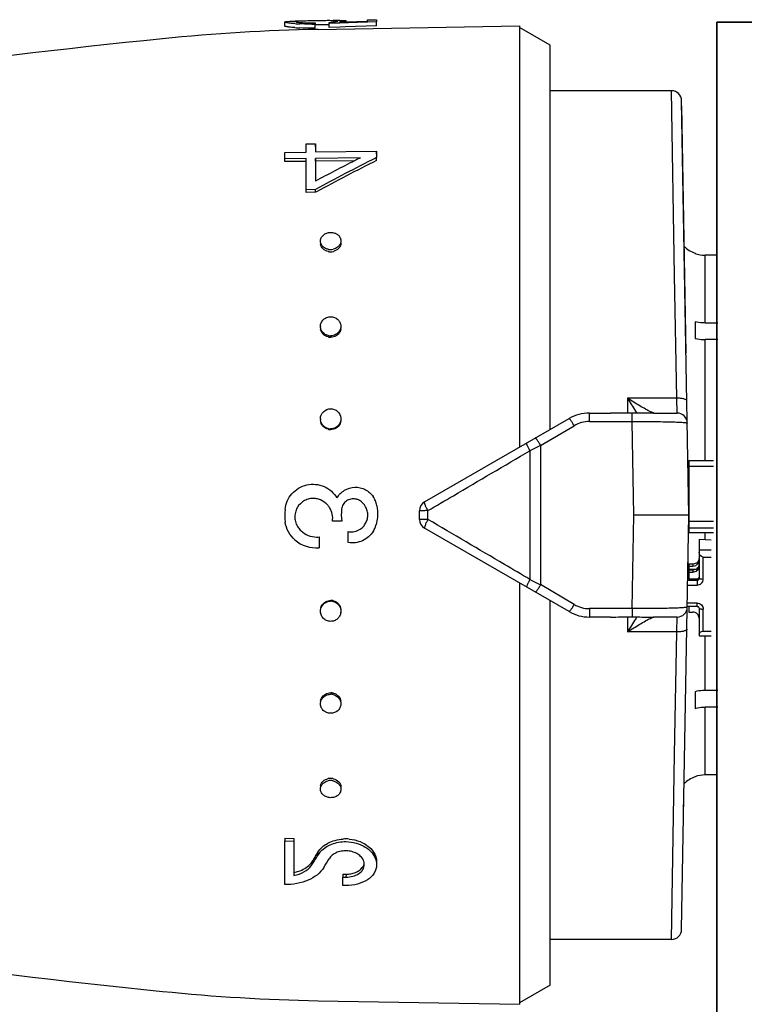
# Model space of a CAD drawing. Header units: millimetres. Extents: x 14365 to 105143, y -126377 to -22383.
# Tile 32 of 191: x 35627 to 35663, y -125675 to -125627. Entities that reach past the tile are written whole.
import ezdxf

# ---------------------------------------------------------------- set-up
doc = ezdxf.new("R2010")
doc.units = ezdxf.units.MM
doc.layers.add('UT_ZAŘÍZENÍ - OT', color=3, linetype='Continuous', lineweight=35)

msp = doc.modelspace()

# ---------------------------------------------------------------- linework, layer by layer
at = {"color": 0, "linetype": 'Continuous'}
for p, q in [((35640.264, -125626.827), (35640.26, -125626.627)), ((35640.896, -125626.581), (35640.911, -125626.581)), ((35640.911, -125626.581), (35640.923, -125626.58)), ((35640.913, -125626.64), (35640.912, -125626.594)), ((35641.826, -125626.567), (35641.704, -125626.569)), ((35642.66, -125626.628), (35642.659, -125626.564)), ((35642.947, -125626.633), (35643.25, -125626.623)), ((35643.097, -125626.628), (35643.096, -125626.613)), ((35643.25, -125626.623), (35644.309, -125626.59)), ((35643.26, -125626.569), (35643.26, -125626.623)), ((35644.309, -125626.521), (35644.759, -125626.513)), ((35644.309, -125626.59), (35644.309, -125626.521)), ((35644.759, -125626.618), (35644.311, -125626.634)), ((35644.759, -125626.513), (35644.759, -125626.618)), ((35644.763, -125626.817), (35644.759, -125626.618)), ((35641.75, -125626.667), (35641.75, -125626.73)), ((35641.753, -125626.928), (35641.75, -125626.73)), ((35641.827, -125626.767), (35641.752, -125626.768)), ((35641.895, -125626.991), (35651.764, -125626.819)), ((35642.437, -125626.761), (35642.406, -125626.761)), ((35642.436, -125626.7), (35642.436, -125626.648)), ((35642.866, -125626.685), (35642.436, -125626.7)), ((35642.439, -125626.899), (35642.436, -125626.7)), ((35642.956, -125626.88), (35642.439, -125626.899)), ((35642.952, -125626.682), (35642.866, -125626.685)), ((35644.243, -125626.636), (35642.952, -125626.682)), ((35643.214, -125626.871), (35642.956, -125626.88)), ((35644.763, -125626.817), (35643.214, -125626.871)), ((35644.311, -125626.634), (35644.243, -125626.636)), ((35651.764, -125626.819), (35651.764, -125647.464)), ((35653.264, -125627.759), (35651.764, -125626.893)), ((35653.264, -125646.597), (35653.264, -125627.759)), ((35659.209, -125629.993), (35653.264, -125629.993)), ((35659.364, -125639.057), (35659.209, -125629.993)), ((35660.064, -125650.793), (35659.709, -125630.484)), ((35659.925, -125642.859), (35659.713, -125630.733)), ((35641.31, -125632.598), (35641.76, -125632.592)), ((35641.31, -125633.003), (35641.31, -125632.598)), ((35641.76, -125632.592), (35641.76, -125632.997)), ((35641.763, -125632.742), (35641.76, -125632.592)), ((35640.26, -125633.016), (35641.31, -125633.003)), ((35640.26, -125633.327), (35640.26, -125633.016)), ((35641.31, -125633.314), (35640.26, -125633.327)), ((35640.264, -125633.472), (35640.26, -125633.327)), ((35641.31, -125634.846), (35641.31, -125633.314)), ((35641.76, -125632.997), (35644.759, -125632.959)), ((35643.974, -125633.281), (35641.76, -125633.309)), ((35641.76, -125633.309), (35641.76, -125634.428)), ((35641.763, -125633.453), (35641.76, -125633.309)), ((35643.919, -125633.308), (35643.974, -125633.281)), ((35644.759, -125633.27), (35644.704, -125633.298)), ((35644.759, -125632.959), (35644.759, -125633.27)), ((35644.763, -125633.106), (35644.759, -125632.959)), ((35644.763, -125633.415), (35644.759, -125633.27)), ((35641.313, -125633.459), (35640.264, -125633.472)), ((35643.681, -125633.429), (35641.763, -125633.453)), ((35641.763, -125633.453), (35641.763, -125634.31)), ((35641.76, -125634.841), (35641.31, -125634.846)), ((35641.313, -125634.978), (35641.31, -125634.846)), ((35641.763, -125634.973), (35641.313, -125634.978)), ((35641.763, -125634.973), (35641.76, -125634.841)), ((35641.815, -125634.944), (35641.763, -125634.973)), ((35660.364, -125637.957), (35660.364, -125637.97)), ((35660.864, -125641.38), (35660.864, -125638.056)), ((35661.434, -125638.056), (35660.864, -125638.056)), ((35659.466, -125645.068), (35659.364, -125639.057)), ((35660.364, -125641.319), (35660.364, -125642.132)), ((35661.481, -125641.38), (35660.864, -125641.38)), ((35660.864, -125648.118), (35660.864, -125642.193)), ((35661.489, -125642.193), (35660.864, -125642.193)), ((35657.064, -125645.068), (35657.064, -125645.801)), ((35659.466, -125645.068), (35657.064, -125645.068)), ((35659.485, -125645.793), (35659.466, -125645.068)), ((35655.194, -125646.207), (35655.194, -125645.793)), ((35655.194, -125645.793), (35656.22, -125645.793)), ((35657.291, -125646.207), (35657.291, -125645.8)), ((35658.327, -125645.793), (35659.485, -125645.793)), ((35647.114, -125650.148), (35654.194, -125646.06)), ((35652.797, -125647.381), (35654.444, -125646.412)), ((35655.194, -125646.207), (35657.291, -125646.207)), ((35657.363, -125650.793), (35657.291, -125646.207)), ((35652.797, -125647.381), (35652.797, -125654.204)), ((35652.276, -125647.637), (35652.276, -125653.948)), ((35660.064, -125648.118), (35660.064, -125651.64)), ((35660.064, -125648.118), (35661.264, -125648.118)), ((35660.064, -125648.402), (35661.264, -125648.402)), ((35646.864, -125651.004), (35646.864, -125650.581)), ((35647.277, -125651.008), (35647.277, -125650.577)), ((35643.05, -125651.096), (35642.6, -125651.096)), ((35657.291, -125655.378), (35657.363, -125650.793)), ((35660.064, -125650.793), (35657.363, -125650.793)), ((35659.709, -125671.101), (35660.064, -125650.793)), ((35660.064, -125651.098), (35661.264, -125651.098)), ((35643.37, -125652.137), (35643.37, -125651.602)), ((35654.194, -125655.525), (35647.114, -125651.437)), ((35660.064, -125651.414), (35661.264, -125651.414)), ((35660.064, -125651.64), (35661.264, -125651.64)), ((35660.864, -125651.984), (35660.864, -125651.64)), ((35641.94, -125651.864), (35641.94, -125652.398)), ((35660.564, -125651.967), (35660.564, -125653.89)), ((35660.564, -125651.967), (35661.164, -125652)), ((35660.564, -125652.498), (35661.164, -125652.498)), ((35660.018, -125653.408), (35660.024, -125653.085)), ((35660.764, -125653.929), (35660.764, -125652.851)), ((35660.764, -125652.851), (35661.164, -125652.851)), ((35660.064, -125653.636), (35660.014, -125653.636)), ((35660.017, -125653.441), (35660.427, -125653.441)), ((35660.065, -125653.41), (35660.018, -125653.408)), ((35660.064, -125653.197), (35660.064, -125653.441)), ((35660.264, -125653.197), (35660.064, -125653.197)), ((35660.064, -125653.294), (35660.264, -125653.294)), ((35660.064, -125653.489), (35660.064, -125653.93)), ((35660.264, -125653.489), (35660.064, -125653.489)), ((35660.064, -125653.587), (35660.264, -125653.587)), ((35660.264, -125653.197), (35660.264, -125653.294)), ((35660.264, -125653.489), (35660.264, -125653.587)), ((35651.764, -125654.122), (35651.764, -125674.766)), ((35660.008, -125653.989), (35660.464, -125653.989)), ((35660.064, -125653.832), (35660.01, -125653.832)), ((35660.464, -125653.93), (35660.064, -125653.93)), ((35660.464, -125653.93), (35660.464, -125654.224)), ((35654.444, -125655.173), (35652.797, -125654.204)), ((35660.004, -125654.224), (35660.464, -125654.224)), ((35653.264, -125673.827), (35653.264, -125654.988)), ((35655.194, -125655.378), (35655.194, -125655.793)), ((35657.291, -125655.378), (35655.194, -125655.378)), ((35657.291, -125655.378), (35657.291, -125655.785)), ((35660.464, -125655.267), (35659.985, -125655.267)), ((35660.464, -125655.106), (35659.988, -125655.106)), ((35660.064, -125655.267), (35660.064, -125655.548)), ((35660.064, -125655.548), (35660.264, -125655.548)), ((35660.464, -125655.267), (35660.464, -125655.106)), ((35660.564, -125655.362), (35660.564, -125656.715)), ((35660.764, -125656.48), (35660.764, -125655.401)), ((35656.22, -125655.793), (35655.194, -125655.793)), ((35657.064, -125655.784), (35657.064, -125656.517)), ((35659.485, -125655.793), (35658.327, -125655.793)), ((35659.466, -125656.517), (35659.485, -125655.793)), ((35659.466, -125656.517), (35657.064, -125656.517)), ((35659.364, -125662.528), (35659.466, -125656.517)), ((35660.764, -125656.48), (35661.164, -125656.48)), ((35660.564, -125656.715), (35661.164, -125656.715)), ((35660.864, -125659.392), (35660.864, -125656.715)), ((35661.489, -125659.392), (35660.864, -125659.392)), ((35660.364, -125659.453), (35660.364, -125660.266)), ((35660.864, -125663.53), (35660.864, -125660.206)), ((35661.481, -125660.206), (35660.864, -125660.206)), ((35659.209, -125671.593), (35659.364, -125662.528)), ((35660.364, -125663.615), (35660.364, -125663.628)), ((35661.434, -125663.53), (35660.864, -125663.53)), ((35659.808, -125665.407), (35659.823, -125664.546)), ((35640.264, -125666.633), (35640.26, -125666.765)), ((35640.264, -125666.633), (35640.713, -125666.638)), ((35640.713, -125666.638), (35640.71, -125666.77)), ((35640.26, -125668.907), (35640.26, -125666.765)), ((35640.26, -125666.765), (35640.71, -125666.77)), ((35640.71, -125666.77), (35640.71, -125668.458)), ((35641.74, -125667.698), (35641.769, -125667.651)), ((35641.857, -125667.37), (35641.885, -125667.322)), ((35641.885, -125667.322), (35641.882, -125667.46)), ((35641.63, -125667.745), (35641.627, -125667.886)), ((35643.113, -125668.39), (35643.11, -125668.536)), ((35643.11, -125668.944), (35643.11, -125668.536)), ((35643.11, -125668.536), (35643.26, -125668.538)), ((35643.113, -125668.39), (35643.263, -125668.392)), ((35643.263, -125668.392), (35643.26, -125668.538)), ((35643.26, -125668.946), (35643.11, -125668.944)), ((35659.209, -125671.593), (35653.264, -125671.593)), ((35653.264, -125673.827), (35651.764, -125674.693)), ((35641.895, -125674.594), (35651.764, -125674.766))]:
    msp.add_line(p, q, dxfattribs=at)
for centre, radius, start, end in [((35641.528, -125662.315), 35.74, 91.0124, 91.2155), ((35641.056, -125628.377), 1.789, 94.2534, 94.6326), ((35641.112, -125629.145), 2.559, 93.4587, 94.2283), ((35642.509, -125631.842), 5.28, 88.3745, 89.198), ((35643.369, -125668.67), 42.126, 90.8463, 91.0033), ((35643.084, -125649.569), 23.023, 90.5699, 90.8389), ((35642.984, -125639.773), 13.227, 90.1311, 90.5589), ((35643.466, -125716.977), 90, 91, 95.86353), ((35641.378, -125618.151), 8.577, 265.8256, 266.6258), ((35641.379, -125618.3), 8.626, 265.8559, 266.6507), ((35641.451, -125616.897), 9.833, 266.6318, 267.396), ((35641.453, -125617.03), 9.899, 266.6567, 267.4156), ((35641.533, -125614.187), 12.544, 270.2757, 270.9914), ((35641.576, -125616.638), 10.03, 270.3767, 270.9938), ((35641.987, -125620.24), 6.424, 274.0065, 274.7622), ((35642.073, -125621.281), 5.379, 274.7701, 275.5791), ((35685.351, -126124.832), 500, 95.86353, 99.2151), ((35659.209, -125630.493), 0.5, 1.0027, 90), ((35692.048, -125727.232), 105.191, 116.74897, 118.55954), ((35688.681, -125722.208), 99.533, 116.72558, 116.87901), ((35691.593, -125727.896), 105.923, 116.89327, 118.06457), ((35691.784, -125727.61), 105.279, 116.52799, 118.3353), ((35642.353, -125637.472), 0.34, 181.8386, 189.2299), ((35642.683, -125637.463), 0.33, 0.0012, 1.8034), ((35660.864, -125636.543), 1.5, 226.6492, 250.5288), ((35642.506, -125637.202), 0.578, 257.4005, 263.7792), ((35642.509, -125637.305), 0.583, 257.4385, 263.7956), ((35642.505, -125637.213), 0.567, 263.769, 270.5154), ((35642.508, -125637.316), 0.572, 263.785, 270.5156), ((35642.503, -125637.203), 0.577, 270.6142, 283.6547), ((35642.507, -125637.306), 0.582, 270.6123, 283.6161), ((35660.865, -125636.546), 1.509, 250.58, 269.9294), ((35642.424, -125641.543), 0.415, 180.0036, 182.6268), ((35642.508, -125641.479), 0.529, 255.907, 262.902), ((35642.512, -125641.548), 0.533, 255.9485, 262.9202), ((35642.507, -125641.494), 0.515, 262.8964, 270.3352), ((35642.596, -125641.612), 0.417, 351.6852, 359.956), ((35642.51, -125641.562), 0.519, 262.9139, 270.3354), ((35677.846, -125632.546), 24.264, 211.0698, 212.8147), ((35655.194, -125647.793), 2, 90, 120), ((35673.889, -125635.09), 19.559, 212.8314, 213.1914), ((35659.485, -125646.293), 0.5, 0.9973, 90), ((35642.481, -125646.078), 0.471, 180.0149, 185.1846), ((35655.194, -125647.686), 1.479, 90.0293, 120.5126), ((35642.511, -125646.067), 0.505, 254.9456, 262.2975), ((35642.514, -125646.098), 0.509, 254.989, 262.3166), ((35642.508, -125646.084), 0.488, 262.2951, 270.1426), ((35642.512, -125646.115), 0.492, 262.3136, 270.1429), ((35760.359, -125866.754), 244.324, 116.11937, 116.25551), ((35659.964, -125648.948), 0.0994, 313.5922, 359.9803), ((35659.963, -125648.937), 0.301, 284.0099, 289.4426), ((35641.656, -125650.856), 0.878, 79.2621, 86.1049), ((35641.646, -125650.904), 0.927, 73.0793, 79.2163), ((35641.643, -125650.942), 0.963, 41.0757, 50.0119), ((35643.619, -125650.57), 0.576, 71.2532, 78.3972), ((35643.621, -125650.564), 0.569, 63.8405, 71.2552), ((35643.496, -125650.799), 0.836, 39.1305, 49.8284), ((35643.502, -125650.794), 0.828, 29.6913, 39.1293), ((35643.699, -125650.494), 1.078, 27.8406, 34.0296), ((35643.704, -125650.491), 1.073, 21.6663, 27.8429), ((35643.721, -125650.484), 1.054, 15.2114, 21.6682), ((35642.809, -125650.732), 1.999, 11.8346, 15.192), ((35647.364, -125650.581), 0.5, 120, 180), ((35642.921, -125650.792), 2.661, 174.2036, 187.383), ((35641.637, -125650.946), 0.97, 32.4613, 41.0443), ((35645.346, -125650.793), 2.316, 172.8168, 187.5195), ((35659.964, -125650.565), 0.3, 70.554, 72.3535), ((35643.491, -125650.784), 0.841, 320.9239, 328.1109), ((35647.364, -125651.004), 0.5, 180, 240), ((35641.651, -125650.899), 0.893, 214.114, 220.953), ((35641.821, -125650.75), 1.119, 220.9857, 227.2244), ((35643.512, -125650.829), 0.785, 259.5616, 266.7756), ((35643.499, -125650.791), 0.831, 307.9711, 320.9467), ((35643.54, -125650.93), 1.247, 328.3633, 330.5708), ((35643.555, -125650.938), 1.23, 330.5526, 339.4593), ((35643.601, -125650.955), 1.181, 339.4729, 345.3977), ((35641.822, -125650.759), 1.644, 229.7942, 274.1007), ((35641.822, -125650.767), 1.104, 269.8741, 276.1358), ((35660.273, -125653), 0.29, 325.946, 359.9556), ((35760.359, -125434.831), 244.324, 243.74449, 243.88063), ((35642.508, -125655.501), 0.489, 81.9513, 89.7929), ((35642.511, -125655.471), 0.493, 81.9697, 89.7932), ((35642.505, -125655.519), 0.507, 74.6173, 81.9539), ((35642.509, -125655.488), 0.51, 74.6606, 81.9731), ((35642.529, -125655.51), 0.481, 352.21, 354.9153), ((35655.194, -125653.793), 2, 240, 270), ((35655.194, -125653.899), 1.479, 239.4874, 269.9707), ((35659.485, -125655.293), 0.5, 270, 359), ((35660.475, -125655.362), 0.0882, 0.0369, 8.6608), ((35677.768, -125668.991), 24.171, 147.1819, 148.9335), ((35674.232, -125666.717), 19.968, 146.8123, 147.1649), ((35642.506, -125660.092), 0.516, 82.1802, 89.6075), ((35642.51, -125660.024), 0.52, 82.1978, 89.6077), ((35642.504, -125660.109), 0.533, 75.2221, 82.1864), ((35642.507, -125660.041), 0.537, 75.2633, 82.2046), ((35642.509, -125664.277), 0.579, 90.4762, 102.5767), ((35642.508, -125664.26), 0.563, 89.4636, 90.4277), ((35642.508, -125664.271), 0.574, 82.7219, 89.4383), ((35642.506, -125664.285), 0.588, 76.4142, 82.7332), ((35660.864, -125665.043), 1.5, 109.4712, 133.3508), ((35660.865, -125665.039), 1.509, 90.0706, 109.42), ((35642.353, -125664.113), 0.34, 170.7701, 178.1614), ((35642.505, -125664.379), 0.574, 89.5276, 102.6205), ((35642.504, -125664.374), 0.569, 82.706, 89.4382), ((35642.502, -125664.388), 0.584, 76.3765, 82.7168), ((35642.683, -125664.122), 0.33, 358.1966, 359.9988), ((35643.241, -125668.616), 1.949, 89.3478, 93.6822), ((35643.24, -125668.648), 1.981, 84.7451, 89.3338), ((35603.688, -125644.558), 44.466, 328.5709, 328.8521), ((35602.336, -125643.741), 46.046, 328.8521, 329.1259), ((35601.487, -125643.574), 46.929, 329.1323, 329.4032), ((35642.75, -125667.975), 1.009, 142.6891, 149.3347), ((35642.845, -125668.047), 1.129, 136.6726, 142.6957), ((35603.955, -125644.678), 44.808, 328.5423, 329.173), ((35640.761, -125667.199), 1.027, 315.4988, 321.7146), ((35640.84, -125667.261), 0.927, 321.7149, 328.509), ((35603.21, -125644.605), 44.921, 328.7834, 329.0635), ((35643.701, -125667.917), 0.458, 358.6045, 6.9669), ((35640.325, -125666.589), 1.908, 281.6289, 285.7619), ((35685.351, -125176.753), 500, 260.77609, 264.13647), ((35659.209, -125671.093), 0.5, 270, 359), ((35643.466, -125584.608), 90, 264.13647, 269)]:
    msp.add_arc(centre, radius, start, end, dxfattribs=at)
at = {"color": 0, "linetype": 'Continuous', "extrusion": (0, 0, -1)}
for centre, major_axis, ratio, start_param, end_param in [((35660.764, -125652.615), (0, -0.235), 0.85043, 0, 1.570796), ((35660.764, -125656.637), (0.2, 0), 0.785695, 3.141593, 4.712389)]:
    msp.add_ellipse(centre, major_axis=major_axis, ratio=ratio, start_param=start_param, end_param=end_param, dxfattribs=at)
at = {"color": 0, "linetype": 'Continuous'}
for points, knots in [([(35640.26, -125626.627), (35640.26, -125626.625), (35640.267, -125626.618), (35640.275, -125626.616), (35640.28, -125626.614)], [0, 0, 0, 0, 0.34526, 1, 1, 1, 1]), ([(35640.754, -125626.705), (35640.684, -125626.7), (35640.586, -125626.692), (35640.465, -125626.677), (35640.394, -125626.667), (35640.338, -125626.658), (35640.297, -125626.647), (35640.273, -125626.64), (35640.26, -125626.632), (35640.26, -125626.627)], [0, 0, 0, 0, 0.415889, 0.585993, 0.728367, 0.841268, 0.923827, 0.975949, 1, 1, 1, 1]), ([(35640.28, -125626.614), (35640.284, -125626.613), (35640.303, -125626.607), (35640.324, -125626.604), (35640.34, -125626.602)], [0, 0, 0, 0, 0.194984, 1, 1, 1, 1]), ([(35640.34, -125626.602), (35640.396, -125626.595), (35640.539, -125626.589), (35640.683, -125626.585), (35640.77, -125626.583)], [0, 0, 0, 0, 0.393124, 1, 1, 1, 1]), ([(35640.803, -125626.613), (35640.803, -125626.614), (35640.802, -125626.614), (35640.802, -125626.615), (35640.802, -125626.615)], [0, 0, 0, 0, 0.519614, 1, 1, 1, 1]), ([(35640.802, -125626.615), (35640.802, -125626.617), (35640.807, -125626.621), (35640.824, -125626.627), (35640.862, -125626.634), (35640.923, -125626.642), (35640.973, -125626.647), (35641.001, -125626.649)], [0, 0, 0, 0, 0.026104, 0.078509, 0.271488, 0.580502, 1, 1, 1, 1]), ([(35640.912, -125626.594), (35640.897, -125626.595), (35640.871, -125626.598), (35640.837, -125626.602), (35640.816, -125626.607), (35640.805, -125626.61), (35640.803, -125626.613)], [0, 0, 0, 0, 0.402142, 0.703286, 0.901798, 1, 1, 1, 1]), ([(35641.704, -125626.569), (35641.564, -125626.572), (35641.316, -125626.577), (35641.067, -125626.584), (35640.958, -125626.591)], [0, 0, 0, 0, 0.5608, 1, 1, 1, 1]), ([(35642.404, -125626.561), (35642.36, -125626.561), (35642.167, -125626.562), (35641.975, -125626.565), (35641.826, -125626.567)], [0, 0, 0, 0, 0.228486, 1, 1, 1, 1]), ([(35642.583, -125626.562), (35642.569, -125626.562), (35642.509, -125626.561), (35642.45, -125626.561), (35642.404, -125626.561)], [0, 0, 0, 0, 0.229978, 1, 1, 1, 1]), ([(35642.596, -125626.634), (35642.633, -125626.631), (35642.699, -125626.623), (35642.775, -125626.612), (35642.82, -125626.603), (35642.842, -125626.597), (35642.855, -125626.593), (35642.862, -125626.588), (35642.862, -125626.585)], [0, 0, 0, 0, 0.416564, 0.727805, 0.840468, 0.923103, 0.975235, 1, 1, 1, 1]), ([(35642.769, -125626.568), (35642.761, -125626.567), (35642.724, -125626.565), (35642.687, -125626.564), (35642.659, -125626.564)], [0, 0, 0, 0, 0.216654, 1, 1, 1, 1]), ([(35642.838, -125626.575), (35642.834, -125626.574), (35642.811, -125626.571), (35642.788, -125626.569), (35642.769, -125626.568)], [0, 0, 0, 0, 0.191517, 1, 1, 1, 1]), ([(35642.862, -125626.585), (35642.862, -125626.583), (35642.852, -125626.578), (35642.844, -125626.576), (35642.838, -125626.575)], [0, 0, 0, 0, 0.306489, 1, 1, 1, 1]), ([(35643.096, -125626.613), (35643.086, -125626.615), (35643.036, -125626.622), (35642.986, -125626.628), (35642.947, -125626.633)], [0, 0, 0, 0, 0.219199, 1, 1, 1, 1]), ([(35642.954, -125626.547), (35642.968, -125626.547), (35643.021, -125626.547), (35643.073, -125626.547), (35643.11, -125626.548)], [0, 0, 0, 0, 0.28218, 1, 1, 1, 1]), ([(35643.26, -125626.569), (35643.26, -125626.574), (35643.241, -125626.582), (35643.213, -125626.591), (35643.16, -125626.602), (35643.12, -125626.609), (35643.096, -125626.613)], [0, 0, 0, 0, 0.080473, 0.272652, 0.58028, 1, 1, 1, 1]), ([(35643.11, -125626.548), (35643.12, -125626.549), (35643.154, -125626.55), (35643.187, -125626.553), (35643.21, -125626.555)], [0, 0, 0, 0, 0.312325, 1, 1, 1, 1]), ([(35643.21, -125626.555), (35643.222, -125626.556), (35643.238, -125626.559), (35643.255, -125626.563), (35643.259, -125626.568), (35643.26, -125626.569)], [0, 0, 0, 0, 0.708486, 0.898996, 1, 1, 1, 1]), ([(35640.756, -125626.904), (35640.686, -125626.899), (35640.589, -125626.891), (35640.468, -125626.876), (35640.397, -125626.866), (35640.342, -125626.857), (35640.3, -125626.847), (35640.277, -125626.84), (35640.264, -125626.831), (35640.264, -125626.827)], [0, 0, 0, 0, 0.416026, 0.586157, 0.728535, 0.841423, 0.923955, 0.976034, 1, 1, 1, 1]), ([(35641.001, -125626.649), (35641.044, -125626.652), (35641.258, -125626.666), (35641.471, -125626.669), (35641.642, -125626.668)], [0, 0, 0, 0, 0.202928, 1, 1, 1, 1]), ([(35641.593, -125626.731), (35641.542, -125626.731), (35641.346, -125626.731), (35641.149, -125626.726), (35641.005, -125626.72)], [0, 0, 0, 0, 0.261385, 1, 1, 1, 1]), ([(35641.753, -125626.928), (35641.688, -125626.929), (35641.439, -125626.932), (35641.19, -125626.927), (35641.006, -125626.919)], [0, 0, 0, 0, 0.261104, 1, 1, 1, 1]), ([(35642.406, -125626.761), (35642.362, -125626.761), (35642.169, -125626.762), (35641.976, -125626.765), (35641.827, -125626.767)], [0, 0, 0, 0, 0.228577, 1, 1, 1, 1]), ([(35642.01, -125637.373), (35642.008, -125637.317), (35642.035, -125637.2), (35642.147, -125637.056), (35642.315, -125636.964), (35642.444, -125636.94), (35642.51, -125636.94)], [0, 0, 0, 0, 0.229393, 0.470966, 0.729703, 1, 1, 1, 1]), ([(35642.51, -125636.94), (35642.573, -125636.939), (35642.698, -125636.958), (35642.863, -125637.042), (35642.977, -125637.177), (35643.008, -125637.288), (35643.009, -125637.342)], [0, 0, 0, 0, 0.270385, 0.528616, 0.769944, 1, 1, 1, 1]), ([(35642.114, -125637.618), (35642.083, -125637.584), (35642.032, -125637.507), (35642.011, -125637.417), (35642.01, -125637.373)], [0, 0, 0, 0, 0.509651, 1, 1, 1, 1]), ([(35642.382, -125637.874), (35642.292, -125637.854), (35642.125, -125637.775), (35642.031, -125637.609), (35642.018, -125637.527)], [0, 0, 0, 0, 0.524629, 1, 1, 1, 1]), ([(35642.38, -125637.766), (35642.354, -125637.761), (35642.256, -125637.732), (35642.165, -125637.674), (35642.114, -125637.618)], [0, 0, 0, 0, 0.260211, 1, 1, 1, 1]), ([(35642.906, -125637.611), (35642.889, -125637.629), (35642.814, -125637.701), (35642.716, -125637.746), (35642.64, -125637.764)], [0, 0, 0, 0, 0.24218, 1, 1, 1, 1]), ([(35643.013, -125637.463), (35643.013, -125637.555), (35642.927, -125637.752), (35642.743, -125637.847), (35642.644, -125637.871)], [0, 0, 0, 0, 0.47302, 1, 1, 1, 1]), ([(35643.009, -125637.342), (35643.011, -125637.39), (35642.992, -125637.489), (35642.939, -125637.573), (35642.906, -125637.611)], [0, 0, 0, 0, 0.488775, 1, 1, 1, 1]), ([(35642.01, -125641.543), (35642.01, -125641.482), (35642.037, -125641.358), (35642.149, -125641.202), (35642.315, -125641.101), (35642.445, -125641.075), (35642.51, -125641.075)], [0, 0, 0, 0, 0.241806, 0.488407, 0.741812, 1, 1, 1, 1]), ([(35642.51, -125641.075), (35642.633, -125641.074), (35642.826, -125641.142), (35642.975, -125641.339), (35643.006, -125641.458), (35643.009, -125641.517)], [0, 0, 0, 0, 0.507384, 0.755665, 1, 1, 1, 1]), ([(35642.077, -125641.776), (35642.067, -125641.76), (35642.032, -125641.694), (35642.013, -125641.618), (35642.01, -125641.562)], [0, 0, 0, 0, 0.253103, 1, 1, 1, 1]), ([(35643.009, -125641.517), (35643.011, -125641.568), (35643.002, -125641.637), (35642.978, -125641.7), (35642.971, -125641.716)], [0, 0, 0, 0, 0.747031, 1, 1, 1, 1]), ([(35660.864, -125641.38), (35660.821, -125641.38), (35660.653, -125641.374), (35660.485, -125641.349), (35660.364, -125641.319)], [0, 0, 0, 0, 0.252472, 1, 1, 1, 1]), ([(35642.382, -125642.065), (35642.291, -125642.042), (35642.118, -125641.948), (35642.031, -125641.769), (35642.018, -125641.679)], [0, 0, 0, 0, 0.510101, 1, 1, 1, 1]), ([(35642.38, -125641.993), (35642.317, -125641.977), (35642.199, -125641.924), (35642.11, -125641.829), (35642.077, -125641.776)], [0, 0, 0, 0, 0.506643, 1, 1, 1, 1]), ([(35642.971, -125641.716), (35642.942, -125641.782), (35642.849, -125641.904), (35642.712, -125641.972), (35642.64, -125641.991)], [0, 0, 0, 0, 0.492845, 1, 1, 1, 1]), ([(35643.009, -125641.673), (35642.996, -125641.763), (35642.908, -125641.943), (35642.736, -125642.039), (35642.644, -125642.063)], [0, 0, 0, 0, 0.489899, 1, 1, 1, 1]), ([(35660.364, -125642.132), (35660.404, -125642.142), (35660.568, -125642.178), (35660.737, -125642.193), (35660.864, -125642.193)], [0, 0, 0, 0, 0.247091, 1, 1, 1, 1]), ([(35658.184, -125645.729), (35658.101, -125645.689), (35657.924, -125645.595), (35657.548, -125645.379), (35657.258, -125645.197), (35657.064, -125645.068)], [0, 0, 0, 0, 0.213248, 0.460801, 1, 1, 1, 1]), ([(35659.966, -125645.197), (35659.966, -125645.187), (35659.956, -125645.165), (35659.924, -125645.141), (35659.877, -125645.119), (35659.787, -125645.091), (35659.648, -125645.071), (35659.53, -125645.067), (35659.466, -125645.068)], [0, 0, 0, 0, 0.054454, 0.124226, 0.220024, 0.341181, 0.645763, 1, 1, 1, 1]), ([(35642.01, -125646.078), (35642.01, -125645.951), (35642.118, -125645.687), (35642.382, -125645.582), (35642.51, -125645.582)], [0, 0, 0, 0, 0.49811, 1, 1, 1, 1]), ([(35642.51, -125645.582), (35642.63, -125645.581), (35642.881, -125645.673), (35642.997, -125645.913), (35643.008, -125646.033)], [0, 0, 0, 0, 0.501804, 1, 1, 1, 1]), ([(35657.291, -125645.8), (35657.112, -125645.802), (35656.755, -125645.801), (35656.398, -125645.793), (35656.22, -125645.793)], [0, 0, 0, 0, 0.502804, 1, 1, 1, 1]), ([(35658.327, -125645.793), (35658.247, -125645.793), (35657.902, -125645.794), (35657.557, -125645.797), (35657.291, -125645.8)], [0, 0, 0, 0, 0.230893, 1, 1, 1, 1]), ([(35658.263, -125645.764), (35658.257, -125645.762), (35658.23, -125645.75), (35658.204, -125645.738), (35658.184, -125645.729)], [0, 0, 0, 0, 0.229765, 1, 1, 1, 1]), ([(35658.294, -125645.777), (35658.291, -125645.776), (35658.281, -125645.772), (35658.271, -125645.767), (35658.263, -125645.764)], [0, 0, 0, 0, 0.235586, 1, 1, 1, 1]), ([(35658.353, -125645.793), (35658.345, -125645.793), (35658.325, -125645.788), (35658.305, -125645.781), (35658.294, -125645.777)], [0, 0, 0, 0, 0.393757, 1, 1, 1, 1]), ([(35642.382, -125646.59), (35642.3, -125646.568), (35642.143, -125646.481), (35642.053, -125646.325), (35642.031, -125646.244)], [0, 0, 0, 0, 0.50198, 1, 1, 1, 1]), ([(35642.38, -125646.555), (35642.307, -125646.536), (35642.168, -125646.464), (35642.077, -125646.336), (35642.048, -125646.267)], [0, 0, 0, 0, 0.50114, 1, 1, 1, 1]), ([(35642.992, -125646.203), (35642.969, -125646.286), (35642.88, -125646.443), (35642.723, -125646.532), (35642.64, -125646.554)], [0, 0, 0, 0, 0.49918, 1, 1, 1, 1]), ([(35643.009, -125646.177), (35642.996, -125646.271), (35642.912, -125646.458), (35642.737, -125646.564), (35642.644, -125646.589)], [0, 0, 0, 0, 0.498032, 1, 1, 1, 1]), ([(35654.444, -125646.412), (35654.423, -125646.392), (35654.391, -125646.344), (35654.358, -125646.27), (35654.319, -125646.207), (35654.28, -125646.156), (35654.25, -125646.115), (35654.225, -125646.083), (35654.209, -125646.067), (35654.197, -125646.059), (35654.194, -125646.06)], [0, 0, 0, 0, 0.198142, 0.388892, 0.560134, 0.707991, 0.828678, 0.918542, 0.975091, 1, 1, 1, 1]), ([(35657.291, -125646.207), (35657.467, -125646.207), (35657.812, -125646.207), (35658.313, -125646.21), (35658.774, -125646.215), (35659.124, -125646.223), (35659.371, -125646.23), (35659.527, -125646.236), (35659.662, -125646.243), (35659.774, -125646.25), (35659.862, -125646.257), (35659.925, -125646.264), (35659.963, -125646.272), (35659.98, -125646.278), (35659.985, -125646.282), (35659.985, -125646.284)], [0, 0, 0, 0, 0.195605, 0.383531, 0.55643, 0.707585, 0.773165, 0.831259, 0.881323, 0.92293, 0.955723, 0.979458, 0.994025, 0.997954, 1, 1, 1, 1]), ([(35652.276, -125647.637), (35652.25, -125647.59), (35652.214, -125647.522), (35652.171, -125647.434), (35652.146, -125647.38), (35652.127, -125647.335), (35652.115, -125647.299), (35652.109, -125647.278), (35652.11, -125647.264), (35652.113, -125647.262)], [0, 0, 0, 0, 0.389691, 0.560136, 0.707341, 0.827183, 0.916538, 0.973346, 1, 1, 1, 1]), ([(35652.797, -125647.381), (35652.768, -125647.331), (35652.725, -125647.259), (35652.668, -125647.169), (35652.632, -125647.114), (35652.601, -125647.07), (35652.577, -125647.038), (35652.561, -125647.019), (35652.552, -125647.012), (35652.548, -125647.01), (35652.547, -125647.011)], [0, 0, 0, 0, 0.387648, 0.559336, 0.708365, 0.829964, 0.920373, 0.976704, 0.992026, 1, 1, 1, 1]), ([(35647.277, -125650.577), (35647.692, -125650.333), (35649.359, -125649.352), (35651.025, -125648.372), (35652.276, -125647.637)], [0, 0, 0, 0, 0.249365, 1, 1, 1, 1]), ([(35640.274, -125650.524), (35640.288, -125650.381), (35640.363, -125650.1), (35640.669, -125649.612), (35641.32, -125649.22), (35642.077, -125649.295), (35642.561, -125649.607), (35642.747, -125649.831), (35642.82, -125649.954)], [0, 0, 0, 0, 0.125806, 0.251598, 0.500158, 0.748611, 0.874302, 1, 1, 1, 1]), ([(35642.82, -125649.954), (35642.907, -125649.803), (35643.163, -125649.539), (35643.602, -125649.41), (35643.954, -125649.442), (35644.205, -125649.533), (35644.426, -125649.682), (35644.543, -125649.817), (35644.592, -125649.89)], [0, 0, 0, 0, 0.249691, 0.498274, 0.623384, 0.748679, 0.874168, 1, 1, 1, 1]), ([(35641.716, -125649.98), (35641.632, -125649.974), (35641.462, -125649.986), (35641.145, -125650.102), (35640.891, -125650.352), (35640.768, -125650.668), (35640.742, -125650.923), (35640.788, -125651.176), (35640.864, -125651.33), (35640.911, -125651.399)], [0, 0, 0, 0, 0.124702, 0.249421, 0.497433, 0.62303, 0.748788, 0.874419, 1, 1, 1, 1]), ([(35643.734, -125650.006), (35643.658, -125649.99), (35643.495, -125649.991), (35643.274, -125650.09), (35643.11, -125650.27), (35643.058, -125650.424), (35643.048, -125650.503)], [0, 0, 0, 0, 0.248903, 0.498305, 0.748695, 1, 1, 1, 1]), ([(35647.277, -125650.577), (35647.248, -125650.526), (35647.198, -125650.43), (35647.14, -125650.302), (35647.11, -125650.214), (35647.104, -125650.167), (35647.109, -125650.151), (35647.114, -125650.148)], [0, 0, 0, 0, 0.377895, 0.69297, 0.905251, 0.965919, 1, 1, 1, 1]), ([(35642.6, -125651.096), (35642.616, -125650.981), (35642.607, -125650.744), (35642.518, -125650.523), (35642.455, -125650.426)], [0, 0, 0, 0, 0.500135, 1, 1, 1, 1]), ([(35644.205, -125651.229), (35644.244, -125651.166), (35644.306, -125651.03), (35644.338, -125650.809), (35644.314, -125650.587), (35644.258, -125650.448), (35644.222, -125650.384)], [0, 0, 0, 0, 0.249892, 0.499949, 0.75024, 1, 1, 1, 1]), ([(35644.766, -125650.322), (35644.782, -125650.398), (35644.828, -125650.707), (35644.803, -125651.027), (35644.744, -125651.253)], [0, 0, 0, 0, 0.250786, 1, 1, 1, 1]), ([(35647.277, -125650.577), (35647.249, -125650.577), (35647.194, -125650.577), (35647.116, -125650.578), (35647.045, -125650.578), (35646.984, -125650.578), (35646.94, -125650.579), (35646.912, -125650.579), (35646.895, -125650.58), (35646.882, -125650.58), (35646.872, -125650.58), (35646.868, -125650.581), (35646.864, -125650.581), (35646.864, -125650.581)], [0, 0, 0, 0, 0.203374, 0.394866, 0.56769, 0.716771, 0.837685, 0.88646, 0.926896, 0.958626, 0.981467, 0.99529, 1, 1, 1, 1]), ([(35640.761, -125652.014), (35640.632, -125651.905), (35640.413, -125651.634), (35640.304, -125651.303), (35640.282, -125651.134)], [0, 0, 0, 0, 0.49938, 1, 1, 1, 1]), ([(35647.277, -125651.008), (35647.249, -125651.008), (35647.194, -125651.008), (35647.116, -125651.007), (35647.045, -125651.007), (35646.984, -125651.007), (35646.94, -125651.006), (35646.912, -125651.006), (35646.895, -125651.005), (35646.882, -125651.005), (35646.872, -125651.005), (35646.868, -125651.004), (35646.864, -125651.005), (35646.864, -125651.004)], [0, 0, 0, 0, 0.203374, 0.394866, 0.56769, 0.716771, 0.837685, 0.88646, 0.926896, 0.958626, 0.981467, 0.99529, 1, 1, 1, 1]), ([(35647.277, -125651.008), (35647.248, -125651.059), (35647.198, -125651.155), (35647.14, -125651.283), (35647.11, -125651.371), (35647.104, -125651.418), (35647.109, -125651.434), (35647.114, -125651.437)], [0, 0, 0, 0, 0.377895, 0.69297, 0.905251, 0.965919, 1, 1, 1, 1]), ([(35652.276, -125653.948), (35651.859, -125653.703), (35650.192, -125652.723), (35648.525, -125651.743), (35647.277, -125651.008)], [0, 0, 0, 0, 0.250578, 1, 1, 1, 1]), ([(35641.061, -125651.571), (35641.162, -125651.665), (35641.402, -125651.817), (35641.681, -125651.87), (35641.819, -125651.87)], [0, 0, 0, 0, 0.500561, 1, 1, 1, 1]), ([(35644.602, -125651.584), (35644.539, -125651.686), (35644.384, -125651.872), (35644.079, -125652.068), (35643.729, -125652.164), (35643.487, -125652.158), (35643.37, -125652.137)], [0, 0, 0, 0, 0.249964, 0.499879, 0.749906, 1, 1, 1, 1]), ([(35643.468, -125651.613), (35643.564, -125651.619), (35643.759, -125651.595), (35643.934, -125651.505), (35644.01, -125651.446)], [0, 0, 0, 0, 0.50069, 1, 1, 1, 1]), ([(35660.564, -125652.902), (35660.564, -125652.941), (35660.548, -125653.018), (35660.481, -125653.116), (35660.381, -125653.181), (35660.303, -125653.197), (35660.264, -125653.197)], [0, 0, 0, 0, 0.247784, 0.496832, 0.747734, 1, 1, 1, 1]), ([(35660.264, -125653.294), (35660.312, -125653.294), (35660.411, -125653.27), (35660.487, -125653.202), (35660.514, -125653.162)], [0, 0, 0, 0, 0.501963, 1, 1, 1, 1]), ([(35660.564, -125653.195), (35660.564, -125653.233), (35660.548, -125653.311), (35660.481, -125653.409), (35660.381, -125653.474), (35660.303, -125653.489), (35660.264, -125653.489)], [0, 0, 0, 0, 0.247784, 0.496832, 0.747734, 1, 1, 1, 1]), ([(35660.264, -125653.587), (35660.303, -125653.587), (35660.381, -125653.572), (35660.481, -125653.506), (35660.548, -125653.408), (35660.564, -125653.331), (35660.564, -125653.293)], [0, 0, 0, 0, 0.252266, 0.503168, 0.752216, 1, 1, 1, 1]), ([(35652.276, -125653.948), (35652.25, -125653.995), (35652.214, -125654.063), (35652.171, -125654.151), (35652.146, -125654.205), (35652.127, -125654.25), (35652.115, -125654.286), (35652.109, -125654.307), (35652.11, -125654.322), (35652.113, -125654.323)], [0, 0, 0, 0, 0.389693, 0.560138, 0.707342, 0.827185, 0.916539, 0.973347, 1, 1, 1, 1]), ([(35660.464, -125653.93), (35660.475, -125653.93), (35660.499, -125653.926), (35660.531, -125653.907), (35660.553, -125653.88), (35660.561, -125653.857), (35660.563, -125653.845)], [0, 0, 0, 0, 0.251925, 0.502849, 0.751924, 1, 1, 1, 1]), ([(35660.464, -125653.989), (35660.477, -125653.989), (35660.503, -125653.983), (35660.536, -125653.962), (35660.558, -125653.929), (35660.564, -125653.903), (35660.564, -125653.89)], [0, 0, 0, 0, 0.252236, 0.503168, 0.752245, 1, 1, 1, 1]), ([(35660.464, -125654.224), (35660.503, -125654.224), (35660.581, -125654.209), (35660.681, -125654.143), (35660.748, -125654.045), (35660.764, -125653.968), (35660.764, -125653.929)], [0, 0, 0, 0, 0.252255, 0.503168, 0.752226, 1, 1, 1, 1]), ([(35660.564, -125653.89), (35660.564, -125653.893), (35660.567, -125653.898), (35660.572, -125653.902), (35660.582, -125653.907), (35660.599, -125653.913), (35660.624, -125653.919), (35660.654, -125653.923), (35660.701, -125653.928), (35660.738, -125653.929), (35660.764, -125653.929)], [0, 0, 0, 0, 0.040706, 0.069574, 0.105554, 0.199505, 0.321626, 0.468167, 0.634164, 1, 1, 1, 1]), ([(35652.797, -125654.204), (35652.768, -125654.254), (35652.725, -125654.326), (35652.668, -125654.416), (35652.632, -125654.471), (35652.601, -125654.515), (35652.577, -125654.547), (35652.561, -125654.566), (35652.552, -125654.573), (35652.548, -125654.575), (35652.547, -125654.574)], [0, 0, 0, 0, 0.387648, 0.559336, 0.708365, 0.829964, 0.920373, 0.976704, 0.992026, 1, 1, 1, 1]), ([(35642.031, -125655.341), (35642.053, -125655.26), (35642.143, -125655.104), (35642.3, -125655.017), (35642.382, -125654.995)], [0, 0, 0, 0, 0.49802, 1, 1, 1, 1]), ([(35642.048, -125655.318), (35642.077, -125655.249), (35642.168, -125655.121), (35642.307, -125655.05), (35642.38, -125655.03)], [0, 0, 0, 0, 0.49886, 1, 1, 1, 1]), ([(35642.64, -125655.031), (35642.723, -125655.054), (35642.88, -125655.142), (35642.969, -125655.299), (35642.992, -125655.382)], [0, 0, 0, 0, 0.50082, 1, 1, 1, 1]), ([(35642.644, -125654.996), (35642.737, -125655.021), (35642.912, -125655.127), (35642.996, -125655.314), (35643.009, -125655.408)], [0, 0, 0, 0, 0.501968, 1, 1, 1, 1]), ([(35642.51, -125656.003), (35642.441, -125656.003), (35642.303, -125655.973), (35642.131, -125655.852), (35642.024, -125655.672), (35642.006, -125655.532), (35642.012, -125655.465)], [0, 0, 0, 0, 0.25144, 0.501784, 0.751362, 1, 1, 1, 1]), ([(35643.005, -125655.575), (35642.997, -125655.634), (35642.96, -125655.749), (35642.847, -125655.891), (35642.689, -125655.982), (35642.569, -125656.004), (35642.51, -125656.003)], [0, 0, 0, 0, 0.249231, 0.498303, 0.748586, 1, 1, 1, 1]), ([(35654.444, -125655.173), (35654.423, -125655.193), (35654.391, -125655.241), (35654.358, -125655.315), (35654.319, -125655.378), (35654.28, -125655.429), (35654.25, -125655.47), (35654.225, -125655.502), (35654.209, -125655.518), (35654.197, -125655.526), (35654.194, -125655.525)], [0, 0, 0, 0, 0.198108, 0.388908, 0.560156, 0.708001, 0.828682, 0.918545, 0.975091, 1, 1, 1, 1]), ([(35659.985, -125655.301), (35659.985, -125655.303), (35659.98, -125655.307), (35659.963, -125655.313), (35659.925, -125655.321), (35659.862, -125655.328), (35659.774, -125655.335), (35659.662, -125655.342), (35659.527, -125655.349), (35659.371, -125655.355), (35659.124, -125655.362), (35658.774, -125655.37), (35658.313, -125655.375), (35657.812, -125655.378), (35657.467, -125655.378), (35657.291, -125655.378)], [0, 0, 0, 0, 0.002046, 0.005975, 0.020542, 0.044277, 0.07707, 0.118677, 0.168741, 0.226835, 0.292415, 0.44357, 0.616469, 0.804395, 1, 1, 1, 1]), ([(35660.564, -125655.843), (35660.564, -125655.804), (35660.548, -125655.727), (35660.481, -125655.629), (35660.381, -125655.564), (35660.303, -125655.548), (35660.264, -125655.548)], [0, 0, 0, 0, 0.247784, 0.496832, 0.747734, 1, 1, 1, 1]), ([(35660.464, -125655.106), (35660.503, -125655.106), (35660.581, -125655.122), (35660.681, -125655.187), (35660.748, -125655.285), (35660.764, -125655.362), (35660.764, -125655.401)], [0, 0, 0, 0, 0.252255, 0.503168, 0.752226, 1, 1, 1, 1]), ([(35660.464, -125655.267), (35660.476, -125655.267), (35660.5, -125655.272), (35660.532, -125655.29), (35660.554, -125655.317), (35660.561, -125655.338), (35660.563, -125655.348)], [0, 0, 0, 0, 0.26767, 0.525516, 0.768461, 1, 1, 1, 1]), ([(35660.564, -125655.362), (35660.564, -125655.364), (35660.567, -125655.369), (35660.572, -125655.373), (35660.582, -125655.379), (35660.599, -125655.384), (35660.624, -125655.39), (35660.654, -125655.395), (35660.701, -125655.399), (35660.738, -125655.401), (35660.764, -125655.401)], [0, 0, 0, 0, 0.040706, 0.069574, 0.105554, 0.199505, 0.321626, 0.468167, 0.634164, 1, 1, 1, 1]), ([(35656.22, -125655.793), (35656.398, -125655.793), (35656.755, -125655.784), (35657.112, -125655.783), (35657.291, -125655.785)], [0, 0, 0, 0, 0.497196, 1, 1, 1, 1]), ([(35657.064, -125656.517), (35657.258, -125656.388), (35657.548, -125656.206), (35657.924, -125655.99), (35658.101, -125655.896), (35658.184, -125655.856)], [0, 0, 0, 0, 0.539199, 0.786752, 1, 1, 1, 1]), ([(35657.291, -125655.785), (35657.382, -125655.786), (35657.728, -125655.79), (35658.073, -125655.793), (35658.327, -125655.793)], [0, 0, 0, 0, 0.264643, 1, 1, 1, 1]), ([(35658.184, -125655.856), (35658.214, -125655.842), (35658.265, -125655.819), (35658.317, -125655.799), (35658.339, -125655.794)], [0, 0, 0, 0, 0.595054, 1, 1, 1, 1]), ([(35658.339, -125655.794), (35658.34, -125655.794), (35658.345, -125655.793), (35658.35, -125655.793), (35658.353, -125655.793)], [0, 0, 0, 0, 0.289793, 1, 1, 1, 1]), ([(35659.966, -125656.388), (35659.966, -125656.398), (35659.956, -125656.42), (35659.924, -125656.444), (35659.877, -125656.466), (35659.787, -125656.494), (35659.648, -125656.514), (35659.53, -125656.518), (35659.466, -125656.517)], [0, 0, 0, 0, 0.054452, 0.124207, 0.219995, 0.341151, 0.645741, 1, 1, 1, 1]), ([(35660.864, -125659.392), (35660.821, -125659.392), (35660.653, -125659.397), (35660.485, -125659.423), (35660.364, -125659.453)], [0, 0, 0, 0, 0.252472, 1, 1, 1, 1]), ([(35642.01, -125660.023), (35642.013, -125659.967), (35642.032, -125659.892), (35642.067, -125659.825), (35642.077, -125659.809)], [0, 0, 0, 0, 0.746897, 1, 1, 1, 1]), ([(35642.018, -125659.906), (35642.031, -125659.816), (35642.118, -125659.637), (35642.291, -125659.543), (35642.382, -125659.52)], [0, 0, 0, 0, 0.489899, 1, 1, 1, 1]), ([(35642.077, -125659.809), (35642.11, -125659.756), (35642.199, -125659.661), (35642.317, -125659.608), (35642.38, -125659.592)], [0, 0, 0, 0, 0.493357, 1, 1, 1, 1]), ([(35642.64, -125659.594), (35642.712, -125659.613), (35642.849, -125659.681), (35642.942, -125659.803), (35642.971, -125659.87)], [0, 0, 0, 0, 0.507155, 1, 1, 1, 1]), ([(35642.644, -125659.522), (35642.736, -125659.546), (35642.908, -125659.643), (35642.996, -125659.822), (35643.009, -125659.912)], [0, 0, 0, 0, 0.510101, 1, 1, 1, 1]), ([(35642.971, -125659.87), (35642.978, -125659.885), (35643.002, -125659.948), (35643.011, -125660.017), (35643.009, -125660.068)], [0, 0, 0, 0, 0.252969, 1, 1, 1, 1]), ([(35642.51, -125660.51), (35642.443, -125660.51), (35642.31, -125660.483), (35642.141, -125660.376), (35642.031, -125660.213), (35642.007, -125660.085), (35642.01, -125660.023)], [0, 0, 0, 0, 0.258416, 0.511779, 0.758272, 1, 1, 1, 1]), ([(35643.009, -125660.068), (35643.006, -125660.127), (35642.975, -125660.246), (35642.826, -125660.443), (35642.633, -125660.511), (35642.51, -125660.51)], [0, 0, 0, 0, 0.244335, 0.492616, 1, 1, 1, 1]), ([(35660.364, -125660.266), (35660.404, -125660.256), (35660.568, -125660.221), (35660.737, -125660.206), (35660.864, -125660.206)], [0, 0, 0, 0, 0.247091, 1, 1, 1, 1]), ([(35642.018, -125664.058), (35642.031, -125663.976), (35642.125, -125663.81), (35642.292, -125663.731), (35642.382, -125663.711)], [0, 0, 0, 0, 0.475371, 1, 1, 1, 1]), ([(35642.644, -125663.714), (35642.743, -125663.738), (35642.927, -125663.833), (35643.013, -125664.03), (35643.013, -125664.122)], [0, 0, 0, 0, 0.52698, 1, 1, 1, 1]), ([(35642.51, -125664.645), (35642.444, -125664.645), (35642.315, -125664.621), (35642.147, -125664.529), (35642.035, -125664.385), (35642.008, -125664.268), (35642.01, -125664.213)], [0, 0, 0, 0, 0.270297, 0.529034, 0.770607, 1, 1, 1, 1]), ([(35642.01, -125664.213), (35642.011, -125664.168), (35642.032, -125664.078), (35642.083, -125664.001), (35642.114, -125663.967)], [0, 0, 0, 0, 0.490349, 1, 1, 1, 1]), ([(35642.114, -125663.967), (35642.13, -125663.948), (35642.206, -125663.879), (35642.304, -125663.836), (35642.38, -125663.819)], [0, 0, 0, 0, 0.241743, 1, 1, 1, 1]), ([(35643.009, -125664.243), (35643.008, -125664.297), (35642.977, -125664.408), (35642.863, -125664.543), (35642.698, -125664.627), (35642.573, -125664.646), (35642.51, -125664.645)], [0, 0, 0, 0, 0.230056, 0.471384, 0.729615, 1, 1, 1, 1]), ([(35642.64, -125663.821), (35642.666, -125663.827), (35642.764, -125663.858), (35642.855, -125663.917), (35642.906, -125663.974)], [0, 0, 0, 0, 0.259523, 1, 1, 1, 1]), ([(35642.906, -125663.974), (35642.939, -125664.012), (35642.992, -125664.096), (35643.011, -125664.196), (35643.009, -125664.243)], [0, 0, 0, 0, 0.511225, 1, 1, 1, 1]), ([(35641.885, -125667.322), (35641.999, -125667.132), (35642.282, -125666.894), (35642.729, -125666.722), (35642.985, -125666.68), (35643.116, -125666.671)], [0, 0, 0, 0, 0.464053, 0.726092, 1, 1, 1, 1]), ([(35643.421, -125666.676), (35643.602, -125666.692), (35643.949, -125666.772), (35644.39, -125667.025), (35644.692, -125667.378), (35644.766, -125667.668), (35644.763, -125667.802)], [0, 0, 0, 0, 0.285569, 0.551478, 0.78834, 1, 1, 1, 1]), ([(35642.024, -125667.272), (35642.171, -125667.117), (35642.464, -125666.935), (35642.901, -125666.818), (35643.139, -125666.798), (35643.26, -125666.799)], [0, 0, 0, 0, 0.473959, 0.733478, 1, 1, 1, 1]), ([(35643.26, -125666.799), (35643.428, -125666.801), (35643.758, -125666.847), (35644.203, -125667.036), (35644.547, -125667.321), (35644.689, -125667.571), (35644.726, -125667.698)], [0, 0, 0, 0, 0.276815, 0.541296, 0.783329, 1, 1, 1, 1]), ([(35644.106, -125667.697), (35644.074, -125667.632), (35643.981, -125667.51), (35643.787, -125667.371), (35643.549, -125667.279), (35643.287, -125667.241), (35643.022, -125667.261), (35642.711, -125667.356), (35642.51, -125667.511), (35642.433, -125667.64)], [0, 0, 0, 0, 0.110355, 0.232071, 0.363298, 0.500079, 0.636986, 0.768855, 1, 1, 1, 1]), ([(35642.178, -125668.062), (35642.095, -125668.198), (35641.862, -125668.449), (35641.402, -125668.717), (35640.854, -125668.877), (35640.46, -125668.91), (35640.26, -125668.907)], [0, 0, 0, 0, 0.219385, 0.461046, 0.724092, 1, 1, 1, 1]), ([(35640.713, -125668.312), (35640.791, -125668.296), (35641.074, -125668.221), (35641.344, -125668.072), (35641.494, -125667.919)], [0, 0, 0, 0, 0.269283, 1, 1, 1, 1]), ([(35640.844, -125668.425), (35641.008, -125668.379), (35641.31, -125668.249), (35641.548, -125668.016), (35641.627, -125667.886)], [0, 0, 0, 0, 0.53047, 1, 1, 1, 1]), ([(35643.26, -125668.538), (35643.374, -125668.54), (35643.596, -125668.514), (35643.889, -125668.39), (35644.101, -125668.19), (35644.157, -125668.012), (35644.159, -125667.928)], [0, 0, 0, 0, 0.288289, 0.554647, 0.788959, 1, 1, 1, 1]), ([(35644.759, -125667.943), (35644.757, -125668.013), (35644.734, -125668.153), (35644.61, -125668.423), (35644.308, -125668.707), (35643.819, -125668.907), (35643.45, -125668.949), (35643.26, -125668.946)], [0, 0, 0, 0, 0.104904, 0.212347, 0.445391, 0.711352, 1, 1, 1, 1]), ([(35643.263, -125668.392), (35643.343, -125668.393), (35643.501, -125668.38), (35643.783, -125668.304), (35643.972, -125668.182), (35644.055, -125668.075)], [0, 0, 0, 0, 0.273822, 0.536871, 1, 1, 1, 1]), ([(35644.055, -125668.075), (35644.068, -125668.059), (35644.113, -125667.994), (35644.144, -125667.918), (35644.155, -125667.86)], [0, 0, 0, 0, 0.259352, 1, 1, 1, 1]), ([(35644.156, -125667.861), (35644.154, -125667.847), (35644.145, -125667.791), (35644.125, -125667.736), (35644.106, -125667.697)], [0, 0, 0, 0, 0.245195, 1, 1, 1, 1]), ([(35644.726, -125667.698), (35644.732, -125667.718), (35644.752, -125667.798), (35644.761, -125667.882), (35644.759, -125667.943)], [0, 0, 0, 0, 0.254201, 1, 1, 1, 1])]:
    msp.add_open_spline(points, degree=3, knots=knots, dxfattribs=at)
for points in [[(35642.64, -125641.991), (35642.597, -125642.002), (35642.553, -125642.008), (35642.51, -125642.008)], [(35642.644, -125642.063), (35642.601, -125642.075), (35642.557, -125642.081), (35642.513, -125642.081)], [(35642.048, -125646.267), (35642.029, -125646.221), (35642.016, -125646.17), (35642.012, -125646.12)], [(35643.008, -125646.033), (35643.013, -125646.089), (35643.007, -125646.148), (35642.992, -125646.203)], [(35642.64, -125646.554), (35642.598, -125646.566), (35642.553, -125646.572), (35642.51, -125646.572)], [(35642.644, -125646.589), (35642.602, -125646.601), (35642.557, -125646.607), (35642.513, -125646.607)], [(35642.261, -125650.204), (35642.161, -125650.12), (35642.041, -125650.055), (35641.916, -125650.017)], [(35644.036, -125650.16), (35643.986, -125650.118), (35643.93, -125650.082), (35643.872, -125650.053)], [(35642.38, -125655.03), (35642.422, -125655.019), (35642.466, -125655.013), (35642.51, -125655.013)], [(35642.382, -125654.995), (35642.425, -125654.984), (35642.469, -125654.978), (35642.513, -125654.978)], [(35642.012, -125655.465), (35642.016, -125655.415), (35642.029, -125655.365), (35642.048, -125655.318)], [(35642.992, -125655.382), (35643.007, -125655.437), (35643.013, -125655.496), (35643.008, -125655.552)], [(35642.38, -125659.592), (35642.422, -125659.582), (35642.466, -125659.576), (35642.51, -125659.577)], [(35642.382, -125659.52), (35642.425, -125659.509), (35642.469, -125659.504), (35642.513, -125659.504)]]:
    msp.add_open_spline(points, degree=3, dxfattribs=at)
at = {"layer": 'UT_ZAŘÍZENÍ - OT', "linetype": 'Continuous'}
for p, q in [((35661.434, -125626.633), (35661.434, -126126.633)), ((37461.434, -125626.633), (35661.434, -125626.633))]:
    msp.add_line(p, q, dxfattribs=at)

doc.saveas('drawing.dxf')
